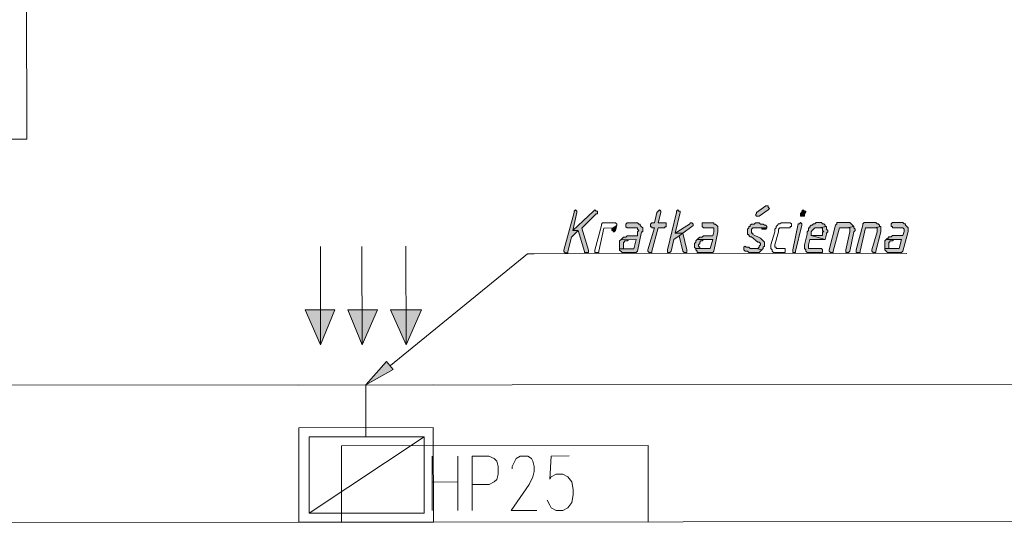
# Model space of a CAD drawing. Header units: inches. Extents: x -5850 to 5646, y 8947 to 13007.
# Tile 46 of 256: x -3304 to -2983, y 10155 to 10320. Entities that reach past the tile are written whole.
import ezdxf

# ---------------------------------------------------------------- set-up
doc = ezdxf.new("R2010")
doc.units = ezdxf.units.IN
doc.header["$MEASUREMENT"] = 0
for name, color, linetype in [('at_Entity', 7, 'Continuous'), ('at_Rect', 7, 'Continuous'), ('at_Solid', 7, 'Continuous')]:
    doc.layers.add(name, color=color, linetype=linetype)

msp = doc.modelspace()

# ---------------------------------------------------------------- hatches: boundary and pattern name
at = {"layer": 'at_Solid', "lineweight": 20}
for color, points in [(7, [(-3060, 10259.15), (-3060.42, 10259.15), (-3063.38, 10257.03), (-3063.38, 10256.61), (-3063.8, 10256.19), (-3063.37, 10255.77), (-3062.53, 10255.77), (-3059.58, 10257.88), (-3059.16, 10258.3), (-3059.58, 10258.73), (-3059.58, 10259.15)]), (7, [(-3122.51, 10257.83), (-3122.94, 10257.4), (-3122.94, 10256.98), (-3126.31, 10244.73), (-3126.31, 10244.31), (-3125.88, 10243.88), (-3125.04, 10243.88), (-3125.04, 10244.31), (-3123.78, 10248.95), (-3121.67, 10251.07), (-3123.36, 10251.07), (-3122.09, 10256.98), (-3122.09, 10257.4)]), (7, [(-3116.18, 10257.83), (-3116.6, 10257.41), (-3123.36, 10251.07), (-3121.67, 10251.07), (-3119.55, 10244.31), (-3119.55, 10243.89), (-3118.28, 10243.89), (-3118.28, 10244.74), (-3120.4, 10251.92), (-3115.75, 10256.57), (-3115.34, 10256.57), (-3115.34, 10257.41), (-3115.76, 10257.41)]), (7, [(-3095.06, 10257.85), (-3095.49, 10257.43), (-3095.9, 10257), (-3096.75, 10253.62), (-3097.59, 10253.62), (-3098.01, 10253.2), (-3098.01, 10252.36), (-3097.59, 10252.36), (-3097.59, 10251.94), (-3096.75, 10251.94), (-3098.85, 10244.76), (-3098.85, 10244.33), (-3098.43, 10243.91), (-3097.58, 10243.91), (-3097.58, 10244.33), (-3095.48, 10251.94), (-3093.37, 10251.94), (-3093.37, 10252.36), (-3092.94, 10252.36), (-3092.94, 10253.63), (-3095.48, 10253.62), (-3094.64, 10257), (-3094.64, 10257.43)]), (7, [(-3089.15, 10257.86), (-3089.57, 10257.43), (-3089.57, 10257.01), (-3092.51, 10244.76), (-3092.51, 10243.91), (-3091.67, 10243.91), (-3091.25, 10244.34), (-3090.41, 10248.14), (-3088.71, 10249.41), (-3087.45, 10250.25), (-3089.99, 10250.25), (-3088.3, 10257.01), (-3088.3, 10257.43), (-3088.72, 10257.43)]), (7, [(-3048.18, 10257.89), (-3048.59, 10257.47), (-3048.59, 10257.05), (-3049.02, 10256.63), (-3049.02, 10255.78), (-3047.75, 10255.78), (-3047.75, 10256.2), (-3047.33, 10257.05), (-3047.33, 10257.47), (-3047.75, 10257.47)]), (7, [(-3108.99, 10252.77), (-3110.26, 10251.93), (-3110.68, 10251.5), (-3110.68, 10251.08), (-3110.26, 10251.08), (-3110.26, 10250.66), (-3109.84, 10250.66), (-3109.41, 10251.08)]), (7, [(-3102.66, 10253.62), (-3105.61, 10253.62), (-3106.04, 10253.19), (-3106.04, 10252.35), (-3105.61, 10251.93), (-3102.23, 10251.93), (-3102.23, 10251.51), (-3101.81, 10251.09), (-3102.23, 10250.66), (-3102.23, 10249.4), (-3105.61, 10249.39), (-3106.03, 10248.97), (-3106.88, 10248.97), (-3107.3, 10248.55), (-3107.72, 10248.12), (-3102.65, 10248.13), (-3103.5, 10245.17), (-3108.14, 10245.17), (-3108.14, 10244.75), (-3107.72, 10244.32), (-3107.3, 10243.9), (-3102.65, 10243.9), (-3102.23, 10244.33), (-3100.97, 10250.66), (-3100.54, 10250.66), (-3100.54, 10251.94), (-3100.97, 10252.35), (-3101.39, 10252.78), (-3101.39, 10253.2), (-3101.82, 10253.2), (-3102.23, 10253.62)]), (7, [(-3084.92, 10253.63), (-3085.34, 10253.21), (-3089.99, 10250.25), (-3087.45, 10250.25), (-3084.5, 10252.37), (-3084.07, 10252.79), (-3084.07, 10253.21), (-3084.5, 10253.63)]), (7, [(-3077.74, 10253.64), (-3081.12, 10253.64), (-3081.12, 10252.37), (-3080.69, 10251.95), (-3077.31, 10251.96), (-3077.31, 10251.11), (-3077.31, 10250.69), (-3077.73, 10249.42), (-3080.69, 10249.42), (-3081.11, 10248.99), (-3081.96, 10248.99), (-3082.38, 10248.57), (-3082.8, 10248.14), (-3077.73, 10248.15), (-3078.57, 10245.19), (-3083.22, 10245.19), (-3083.22, 10244.77), (-3082.8, 10244.35), (-3082.8, 10243.92), (-3077.73, 10243.93), (-3077.31, 10244.35), (-3076.05, 10250.69), (-3076.05, 10252.38), (-3076.47, 10252.8), (-3076.9, 10253.22), (-3077.31, 10253.22), (-3077.31, 10253.64)]), (7, [(-3063.37, 10253.65), (-3063.8, 10253.65), (-3064.22, 10253.23), (-3065.07, 10253.23), (-3065.49, 10252.81), (-3065.49, 10252.39), (-3065.91, 10252.39), (-3065.91, 10251.97), (-3066.33, 10251.54), (-3066.33, 10249.85), (-3065.91, 10249.85), (-3065.91, 10249.43), (-3065.48, 10249.01), (-3065.06, 10249.01), (-3062.95, 10247.32), (-3062.53, 10247.32), (-3062.11, 10246.9), (-3062.11, 10246.48), (-3062.52, 10246.05), (-3062.52, 10245.63), (-3062.95, 10245.21), (-3063.37, 10245.21), (-3061.68, 10244.79), (-3061.26, 10245.21), (-3061.26, 10245.63), (-3060.83, 10246.05), (-3060.84, 10246.9), (-3060.84, 10247.32), (-3061.26, 10247.74), (-3061.68, 10248.16), (-3062.11, 10248.59), (-3064.64, 10249.85), (-3064.64, 10250.27), (-3065.06, 10250.27), (-3065.07, 10251.54), (-3064.64, 10251.97), (-3060, 10251.97), (-3060, 10252.39), (-3060.42, 10252.81), (-3060.84, 10252.81), (-3061.26, 10253.23), (-3062.11, 10253.23), (-3062.53, 10253.65), (-3062.95, 10253.65)]), (7, [(-3060, 10251.97), (-3063.8, 10251.97), (-3061.69, 10251.97), (-3061.69, 10251.55), (-3060.42, 10251.55)]), (7, [(-3049.01, 10253.67), (-3049.44, 10253.24), (-3049.86, 10253.24), (-3051.54, 10244.8), (-3051.54, 10244.37), (-3051.54, 10243.95), (-3050.69, 10243.95), (-3050.69, 10244.37), (-3048.59, 10252.82), (-3048.59, 10253.24)]), (7, [(-3042.68, 10253.67), (-3043.94, 10253.67), (-3044.37, 10253.25), (-3044.79, 10253.25), (-3045.21, 10252.83), (-3045.63, 10252.83), (-3046.06, 10252.4), (-3046.06, 10251.98), (-3046.48, 10251.98), (-3046.48, 10251.14), (-3046.9, 10250.71), (-3046.9, 10249.87), (-3047.74, 10246.49), (-3047.74, 10246.07), (-3047.74, 10245.22), (-3047.32, 10244.8), (-3047.32, 10244.38), (-3046.9, 10243.95), (-3041.83, 10243.96), (-3041.83, 10244.81), (-3042.25, 10245.22), (-3046.47, 10245.22), (-3046.47, 10246.07), (-3046.48, 10246.49), (-3046.05, 10248.18), (-3040.98, 10248.18), (-3045.63, 10249.45), (-3045.63, 10250.71), (-3045.21, 10251.14), (-3044.79, 10251.56), (-3044.37, 10251.99), (-3043.1, 10251.99), (-3040.56, 10252.41), (-3040.99, 10252.41), (-3040.99, 10252.83), (-3041.41, 10253.25), (-3041.84, 10253.25), (-3042.25, 10253.67)]), (7, [(-3040.56, 10252.41), (-3043.1, 10251.99), (-3041.84, 10251.99), (-3041.83, 10251.14), (-3041.41, 10250.72), (-3041.83, 10250.72), (-3041.83, 10249.45), (-3045.63, 10249.45), (-3040.98, 10248.18), (-3040.56, 10249.88), (-3040.56, 10250.29), (-3040.14, 10250.72), (-3040.14, 10251.14), (-3040.56, 10251.57), (-3040.56, 10251.99)]), (7, [(-3033.39, 10253.68), (-3037.19, 10253.68), (-3037.19, 10253.25), (-3037.61, 10252.83), (-3039.72, 10244.81), (-3039.71, 10244.38), (-3039.29, 10243.96), (-3038.45, 10243.96), (-3038.45, 10244.39), (-3036.34, 10251.99), (-3033.81, 10252), (-3031.7, 10252.42), (-3032.12, 10252.84), (-3032.54, 10253.26), (-3032.96, 10253.68)]), (7, [(-3031.7, 10252.42), (-3033.81, 10252), (-3032.96, 10252), (-3032.96, 10251.15), (-3032.96, 10250.73), (-3034.22, 10244.81), (-3034.22, 10244.39), (-3034.22, 10243.97), (-3033.38, 10243.97), (-3032.96, 10244.39), (-3031.7, 10250.73), (-3031.27, 10251.15), (-3031.27, 10251.57), (-3031.7, 10252)]), (7, [(-3024.94, 10253.69), (-3028.32, 10253.68), (-3028.74, 10253.26), (-3028.74, 10252.84), (-3030.84, 10244.82), (-3030.84, 10244.39), (-3030.84, 10243.97), (-3029.58, 10243.97), (-3029.58, 10244.39), (-3027.89, 10252), (-3024.94, 10252), (-3022.83, 10252.42), (-3023.25, 10252.42), (-3023.25, 10252.85), (-3023.67, 10253.27), (-3024.09, 10253.26), (-3024.52, 10253.69)]), (7, [(-3022.83, 10252.42), (-3024.94, 10252), (-3024.09, 10252), (-3024.09, 10251.16), (-3024.09, 10250.73), (-3025.77, 10244.82), (-3025.77, 10244.4), (-3025.35, 10243.97), (-3024.51, 10243.97), (-3024.51, 10244.4), (-3022.82, 10250.73), (-3022.83, 10252.01)]), (7, [(-3016.07, 10253.7), (-3019.02, 10253.69), (-3019.45, 10253.27), (-3019.45, 10252.43), (-3019.02, 10252.43), (-3019.02, 10252.01), (-3015.64, 10252.01), (-3015.22, 10251.59), (-3015.22, 10251.16), (-3015.22, 10250.74), (-3015.64, 10249.47), (-3019.02, 10249.47), (-3019.44, 10249.05), (-3020.29, 10249.05), (-3020.28, 10248.62), (-3020.71, 10248.62), (-3021.13, 10248.2), (-3016.06, 10248.2), (-3016.9, 10245.25), (-3021.55, 10245.24), (-3021.55, 10244.82), (-3021.13, 10244.4), (-3020.7, 10243.98), (-3016.06, 10243.98), (-3015.64, 10244.41), (-3013.95, 10250.74), (-3013.95, 10252.01), (-3014.38, 10252.43), (-3014.8, 10252.85), (-3014.8, 10253.27), (-3015.22, 10253.27), (-3015.64, 10253.7)]), (7, [(-3087.45, 10250.25), (-3088.71, 10249.41), (-3087.44, 10244.34), (-3087.02, 10243.92), (-3086.18, 10243.92), (-3086.18, 10244.77)]), (7, [(-3107.72, 10248.12), (-3108.15, 10247.7), (-3108.14, 10246.01), (-3108.14, 10245.17), (-3106.03, 10245.17), (-3106.88, 10245.17), (-3106.88, 10247.28), (-3106.46, 10247.28), (-3106.46, 10247.7), (-3105.61, 10247.7), (-3105.19, 10248.12), (-3102.65, 10248.13)]), (7, [(-3082.8, 10248.14), (-3083.23, 10247.72), (-3083.22, 10247.3), (-3083.64, 10246.88), (-3083.64, 10246.03), (-3083.64, 10245.61), (-3083.22, 10245.19), (-3081.11, 10245.19), (-3081.96, 10245.19), (-3081.96, 10245.61), (-3082.38, 10246.04), (-3082.38, 10246.46), (-3081.96, 10246.88), (-3081.96, 10247.3), (-3081.54, 10247.73), (-3081.11, 10247.73), (-3080.69, 10248.15), (-3077.73, 10248.15)]), (7, [(-3067.17, 10246.05), (-3067.59, 10245.63), (-3067.59, 10244.78), (-3067.17, 10244.36), (-3066.33, 10244.36), (-3065.9, 10243.94), (-3062.52, 10243.94), (-3062.1, 10244.36), (-3061.68, 10244.79), (-3063.37, 10245.21), (-3065.48, 10245.2), (-3065.9, 10245.63), (-3066.75, 10245.63)]), (7, [(-3021.13, 10248.2), (-3021.56, 10247.78), (-3021.55, 10246.09), (-3021.55, 10245.24), (-3019.44, 10245.24), (-3020.28, 10245.24), (-3020.28, 10247.36), (-3019.87, 10247.36), (-3019.87, 10247.78), (-3019.02, 10247.78), (-3018.6, 10248.2), (-3016.06, 10248.2)]), (150, [(-3205.69, 10213.82), (-3210.77, 10225.22), (-3201.05, 10225.23)]), (150, [(-3192.17, 10213.83), (-3196.83, 10225.23), (-3187.12, 10225.24)]), (150, [(-3177.81, 10213.85), (-3182.89, 10225.25), (-3172.75, 10225.26)]), (7, [(-3182.03, 10205.82), (-3190.89, 10200.74), (-3184.15, 10208.35)])]:
    msp.add_hatch(color=color, dxfattribs=at).paths.add_polyline_path(points)

# ---------------------------------------------------------------- linework, layer by layer
at = {"layer": 'at_Entity', "color": 1, "lineweight": 20}
for p, q in [((-3301.83, 10503.93), (-3301.63, 10280.9)), ((-3301.63, 10280.9), (-3450.32, 10280.77))]:
    msp.add_line(p, q, dxfattribs=at)
at = {"layer": 'at_Entity', "color": 7, "lineweight": 20}
for p, q in [((-3060.42, 10259.15), (-3063.38, 10257.03)), ((-3060, 10259.15), (-3060.42, 10259.15)), ((-3059.58, 10259.15), (-3060, 10259.15)), ((-3059.58, 10258.73), (-3059.58, 10259.15)), ((-3059.16, 10258.3), (-3059.58, 10258.73)), ((-3059.58, 10257.88), (-3059.16, 10258.3)), ((-3122.94, 10256.98), (-3126.31, 10244.73)), ((-3116.6, 10257.41), (-3123.36, 10251.07)), ((-3123.36, 10251.07), (-3122.09, 10256.98)), ((-3122.51, 10257.83), (-3122.94, 10257.4)), ((-3122.94, 10257.4), (-3122.94, 10256.98)), ((-3122.51, 10257.83), (-3122.51, 10257.83)), ((-3122.09, 10257.4), (-3122.51, 10257.83)), ((-3122.09, 10256.98), (-3122.09, 10257.4)), ((-3122.09, 10257.4), (-3122.09, 10257.4)), ((-3120.4, 10251.92), (-3115.75, 10256.57)), ((-3116.18, 10257.83), (-3116.6, 10257.41)), ((-3116.18, 10257.83), (-3116.18, 10257.83)), ((-3115.76, 10257.41), (-3116.18, 10257.83)), ((-3115.34, 10257.41), (-3115.76, 10257.41)), ((-3115.75, 10256.57), (-3115.34, 10256.57)), ((-3115.34, 10256.57), (-3115.34, 10257.41)), ((-3095.9, 10257), (-3096.75, 10253.62)), ((-3095.49, 10257.43), (-3095.9, 10257)), ((-3095.06, 10257.85), (-3095.49, 10257.43)), ((-3095.48, 10253.62), (-3094.64, 10257)), ((-3095.06, 10257.85), (-3095.06, 10257.85)), ((-3094.64, 10257.43), (-3095.06, 10257.85)), ((-3094.64, 10257), (-3094.64, 10257.43)), ((-3094.64, 10257.43), (-3094.64, 10257.43)), ((-3089.57, 10257.01), (-3092.51, 10244.76)), ((-3089.99, 10250.25), (-3088.3, 10257.01)), ((-3089.15, 10257.86), (-3089.57, 10257.43)), ((-3089.57, 10257.43), (-3089.57, 10257.01)), ((-3089.15, 10257.86), (-3089.15, 10257.86)), ((-3088.72, 10257.43), (-3089.15, 10257.86)), ((-3088.3, 10257.43), (-3088.72, 10257.43)), ((-3088.3, 10257.01), (-3088.3, 10257.43)), ((-3063.38, 10256.61), (-3063.8, 10256.19)), ((-3063.8, 10256.19), (-3063.8, 10256.19)), ((-3063.8, 10256.19), (-3063.37, 10255.77)), ((-3063.38, 10257.03), (-3063.38, 10256.61)), ((-3063.37, 10255.77), (-3062.53, 10255.77)), ((-3062.53, 10255.77), (-3059.58, 10257.88)), ((-3059.58, 10257.88), (-3059.58, 10257.88)), ((-3048.59, 10257.05), (-3049.02, 10256.63)), ((-3049.02, 10256.63), (-3049.02, 10255.78)), ((-3049.02, 10255.78), (-3047.75, 10255.78)), ((-3048.18, 10257.89), (-3048.59, 10257.47)), ((-3048.59, 10257.47), (-3048.59, 10257.05)), ((-3048.18, 10257.89), (-3048.18, 10257.89)), ((-3047.75, 10257.47), (-3048.18, 10257.89)), ((-3047.33, 10257.47), (-3047.75, 10257.47)), ((-3047.75, 10256.2), (-3047.33, 10257.05)), ((-3047.75, 10255.78), (-3047.75, 10256.2)), ((-3047.33, 10257.05), (-3047.33, 10257.47)), ((-3118.28, 10244.74), (-3120.4, 10251.92)), ((-3114.06, 10252.77), (-3116.17, 10244.74)), ((-3114.9, 10244.32), (-3113.22, 10251.92)), ((-3113.64, 10253.61), (-3114.06, 10253.18)), ((-3114.06, 10253.18), (-3114.06, 10252.77)), ((-3109.42, 10253.61), (-3113.64, 10253.61)), ((-3113.22, 10251.92), (-3110.26, 10251.93)), ((-3110.26, 10251.93), (-3110.68, 10251.5)), ((-3108.99, 10252.77), (-3110.26, 10251.93)), ((-3110.26, 10251.93), (-3108.99, 10252.77)), ((-3108.99, 10253.19), (-3109.42, 10253.61)), ((-3109.42, 10253.61), (-3109.42, 10253.61)), ((-3109.41, 10251.08), (-3108.99, 10252.77)), ((-3108.99, 10252.77), (-3108.99, 10253.19)), ((-3105.61, 10253.62), (-3106.04, 10253.19)), ((-3106.04, 10253.19), (-3106.04, 10252.35)), ((-3106.04, 10252.35), (-3106.04, 10252.35)), ((-3106.04, 10252.35), (-3105.61, 10251.93)), ((-3102.66, 10253.62), (-3105.61, 10253.62)), ((-3105.61, 10251.93), (-3102.23, 10251.93)), ((-3102.23, 10253.62), (-3102.66, 10253.62)), ((-3101.82, 10253.2), (-3102.23, 10253.62)), ((-3102.23, 10251.93), (-3102.23, 10251.51)), ((-3101.39, 10253.2), (-3101.82, 10253.2)), ((-3101.39, 10252.78), (-3101.39, 10253.2)), ((-3100.97, 10252.35), (-3101.39, 10252.78)), ((-3100.54, 10251.94), (-3100.97, 10252.35)), ((-3100.97, 10252.35), (-3100.97, 10252.35)), ((-3100.54, 10250.66), (-3100.54, 10251.94)), ((-3096.75, 10251.94), (-3098.85, 10244.76)), ((-3097.59, 10253.62), (-3098.01, 10253.2)), ((-3098.01, 10253.2), (-3098.01, 10252.36)), ((-3098.01, 10252.36), (-3097.59, 10252.36)), ((-3096.75, 10253.62), (-3097.59, 10253.62)), ((-3097.59, 10252.36), (-3097.59, 10251.94)), ((-3097.59, 10251.94), (-3096.75, 10251.94)), ((-3097.58, 10244.33), (-3095.48, 10251.94)), ((-3092.94, 10253.63), (-3095.48, 10253.62)), ((-3095.48, 10251.94), (-3093.37, 10251.94)), ((-3093.37, 10251.94), (-3093.37, 10252.36)), ((-3093.37, 10252.36), (-3092.94, 10252.36)), ((-3092.94, 10252.36), (-3092.94, 10253.63)), ((-3085.34, 10253.21), (-3089.99, 10250.25)), ((-3087.45, 10250.25), (-3084.5, 10252.37)), ((-3084.92, 10253.63), (-3085.34, 10253.21)), ((-3084.5, 10253.63), (-3084.92, 10253.63)), ((-3084.07, 10253.21), (-3084.5, 10253.63)), ((-3084.5, 10252.37), (-3084.07, 10252.79)), ((-3084.5, 10252.37), (-3084.5, 10252.37)), ((-3084.07, 10252.79), (-3084.07, 10253.21)), ((-3077.74, 10253.64), (-3081.12, 10253.64)), ((-3081.12, 10253.64), (-3081.12, 10252.37)), ((-3081.12, 10252.37), (-3081.12, 10252.37)), ((-3081.12, 10252.37), (-3080.69, 10251.95)), ((-3080.69, 10251.95), (-3077.31, 10251.96)), ((-3077.31, 10253.64), (-3077.74, 10253.64)), ((-3077.31, 10253.22), (-3077.31, 10253.64)), ((-3076.9, 10253.22), (-3077.31, 10253.22)), ((-3077.31, 10251.96), (-3077.31, 10251.11)), ((-3076.47, 10252.8), (-3076.9, 10253.22)), ((-3076.05, 10252.38), (-3076.47, 10252.8)), ((-3076.47, 10252.8), (-3076.47, 10252.8)), ((-3076.05, 10250.69), (-3076.05, 10252.38)), ((-3076.05, 10252.38), (-3076.05, 10252.38)), ((-3065.91, 10251.97), (-3066.33, 10251.54)), ((-3065.49, 10252.39), (-3065.91, 10252.39)), ((-3065.91, 10252.39), (-3065.91, 10251.97)), ((-3065.07, 10253.23), (-3065.49, 10252.81)), ((-3065.49, 10252.81), (-3065.49, 10252.39)), ((-3064.22, 10253.23), (-3065.07, 10253.23)), ((-3065.07, 10251.54), (-3064.64, 10251.97)), ((-3064.64, 10251.97), (-3060, 10251.97)), ((-3063.8, 10253.65), (-3064.22, 10253.23)), ((-3063.37, 10253.65), (-3063.8, 10253.65)), ((-3060, 10251.97), (-3063.8, 10251.97)), ((-3063.8, 10251.97), (-3061.69, 10251.97)), ((-3062.95, 10253.65), (-3063.37, 10253.65)), ((-3062.53, 10253.65), (-3062.95, 10253.65)), ((-3062.11, 10253.23), (-3062.53, 10253.65)), ((-3061.26, 10253.23), (-3062.11, 10253.23)), ((-3061.69, 10251.97), (-3061.69, 10251.55)), ((-3060.84, 10252.81), (-3061.26, 10253.23)), ((-3060.42, 10252.81), (-3060.84, 10252.81)), ((-3060, 10252.39), (-3060.42, 10252.81)), ((-3060.42, 10251.55), (-3060, 10251.97)), ((-3060, 10251.97), (-3060, 10252.39)), ((-3057.04, 10251.97), (-3057.46, 10251.55)), ((-3056.62, 10252.82), (-3057.04, 10252.39)), ((-3057.04, 10252.39), (-3057.04, 10251.97)), ((-3056.2, 10253.24), (-3056.62, 10252.82)), ((-3056.62, 10252.82), (-3056.62, 10252.82)), ((-3055.77, 10253.24), (-3056.2, 10253.24)), ((-3056.19, 10251.55), (-3055.77, 10251.98)), ((-3055.35, 10253.66), (-3055.77, 10253.24)), ((-3055.77, 10251.98), (-3052.39, 10251.98)), ((-3052.39, 10253.66), (-3055.35, 10253.66)), ((-3051.97, 10253.24), (-3052.39, 10253.66)), ((-3052.39, 10253.66), (-3052.39, 10253.66)), ((-3052.39, 10251.98), (-3052.39, 10252.4)), ((-3052.39, 10252.4), (-3051.97, 10252.4)), ((-3051.97, 10252.4), (-3051.97, 10253.24)), ((-3049.86, 10253.24), (-3051.54, 10244.8)), ((-3050.69, 10244.37), (-3048.59, 10252.82)), ((-3049.44, 10253.24), (-3049.86, 10253.24)), ((-3049.01, 10253.67), (-3049.44, 10253.24)), ((-3049.01, 10253.67), (-3049.01, 10253.67)), ((-3048.59, 10253.24), (-3049.01, 10253.67)), ((-3048.59, 10252.82), (-3048.59, 10253.24)), ((-3048.59, 10253.24), (-3048.59, 10253.24)), ((-3046.06, 10251.98), (-3046.48, 10251.98)), ((-3046.48, 10251.98), (-3046.48, 10251.14)), ((-3045.63, 10252.83), (-3046.06, 10252.4)), ((-3046.06, 10252.4), (-3046.06, 10251.98)), ((-3045.21, 10252.83), (-3045.63, 10252.83)), ((-3044.79, 10253.25), (-3045.21, 10252.83)), ((-3044.37, 10253.25), (-3044.79, 10253.25)), ((-3044.79, 10251.56), (-3044.37, 10251.99)), ((-3043.94, 10253.67), (-3044.37, 10253.25)), ((-3044.37, 10251.99), (-3043.1, 10251.99)), ((-3042.68, 10253.67), (-3043.94, 10253.67)), ((-3040.56, 10252.41), (-3043.1, 10251.99)), ((-3043.1, 10251.99), (-3040.56, 10252.41)), ((-3043.1, 10251.99), (-3041.84, 10251.99)), ((-3042.25, 10253.67), (-3042.68, 10253.67)), ((-3041.84, 10253.25), (-3042.25, 10253.67)), ((-3041.41, 10253.25), (-3041.84, 10253.25)), ((-3041.84, 10251.99), (-3041.83, 10251.14)), ((-3040.99, 10252.83), (-3041.41, 10253.25)), ((-3040.99, 10252.41), (-3040.99, 10252.83)), ((-3040.56, 10252.41), (-3040.99, 10252.41)), ((-3040.56, 10251.99), (-3040.56, 10252.41)), ((-3040.56, 10251.57), (-3040.56, 10251.99)), ((-3037.61, 10252.83), (-3039.72, 10244.81)), ((-3038.45, 10244.39), (-3036.34, 10251.99)), ((-3037.19, 10253.25), (-3037.61, 10252.83)), ((-3033.39, 10253.68), (-3037.19, 10253.68)), ((-3037.19, 10253.68), (-3037.19, 10253.25)), ((-3036.34, 10251.99), (-3033.81, 10252)), ((-3031.7, 10252.42), (-3033.81, 10252)), ((-3033.81, 10252), (-3031.7, 10252.42)), ((-3033.81, 10252), (-3032.96, 10252)), ((-3032.96, 10253.68), (-3033.39, 10253.68)), ((-3032.54, 10253.26), (-3032.96, 10253.68)), ((-3032.96, 10252), (-3032.96, 10251.15)), ((-3032.12, 10252.84), (-3032.54, 10253.26)), ((-3032.54, 10253.26), (-3032.54, 10253.26)), ((-3031.7, 10252.42), (-3032.12, 10252.84)), ((-3032.12, 10252.84), (-3032.12, 10252.84)), ((-3031.7, 10252), (-3031.7, 10252.42)), ((-3031.7, 10252.42), (-3031.7, 10252.42)), ((-3031.27, 10251.57), (-3031.7, 10252)), ((-3028.74, 10252.84), (-3030.84, 10244.82)), ((-3029.58, 10244.39), (-3027.89, 10252)), ((-3028.32, 10253.68), (-3028.74, 10253.26)), ((-3028.74, 10253.26), (-3028.74, 10252.84)), ((-3024.94, 10253.69), (-3028.32, 10253.68)), ((-3027.89, 10252), (-3024.94, 10252)), ((-3024.52, 10253.69), (-3024.94, 10253.69)), ((-3022.83, 10252.42), (-3024.94, 10252)), ((-3024.94, 10252), (-3022.83, 10252.42)), ((-3024.94, 10252), (-3024.09, 10252)), ((-3024.09, 10253.26), (-3024.52, 10253.69)), ((-3023.67, 10253.27), (-3024.09, 10253.26)), ((-3024.09, 10252), (-3024.09, 10251.16)), ((-3023.25, 10252.85), (-3023.67, 10253.27)), ((-3023.25, 10252.42), (-3023.25, 10252.85)), ((-3023.25, 10252.85), (-3023.25, 10252.85)), ((-3022.83, 10252.42), (-3023.25, 10252.42)), ((-3022.83, 10252.01), (-3022.83, 10252.42)), ((-3022.82, 10250.73), (-3022.83, 10252.01)), ((-3019.02, 10253.69), (-3019.45, 10253.27)), ((-3019.45, 10253.27), (-3019.45, 10252.43)), ((-3019.45, 10252.43), (-3019.02, 10252.43)), ((-3016.07, 10253.7), (-3019.02, 10253.69)), ((-3019.02, 10252.43), (-3019.02, 10252.01)), ((-3019.02, 10252.01), (-3015.64, 10252.01)), ((-3015.64, 10253.7), (-3016.07, 10253.7)), ((-3015.22, 10253.27), (-3015.64, 10253.7)), ((-3015.64, 10252.01), (-3015.22, 10251.59)), ((-3014.8, 10253.27), (-3015.22, 10253.27)), ((-3014.8, 10252.85), (-3014.8, 10253.27)), ((-3014.38, 10252.43), (-3014.8, 10252.85)), ((-3013.95, 10252.01), (-3014.38, 10252.43)), ((-3014.38, 10252.43), (-3014.38, 10252.43)), ((-3013.95, 10250.74), (-3013.95, 10252.01)), ((-3125.04, 10244.31), (-3123.78, 10248.95)), ((-3123.78, 10248.95), (-3121.67, 10251.07)), ((-3123.36, 10251.07), (-3121.67, 10251.07)), ((-3121.67, 10251.07), (-3123.36, 10251.07)), ((-3121.67, 10251.07), (-3119.55, 10244.31)), ((-3110.68, 10251.5), (-3110.68, 10251.08)), ((-3110.68, 10251.08), (-3110.26, 10251.08)), ((-3110.26, 10251.08), (-3110.26, 10250.66)), ((-3110.26, 10250.66), (-3109.84, 10250.66)), ((-3109.84, 10250.66), (-3109.41, 10251.08)), ((-3109.41, 10251.08), (-3109.41, 10251.08)), ((-3107.3, 10248.55), (-3107.72, 10248.12)), ((-3106.88, 10248.97), (-3107.3, 10248.55)), ((-3107.3, 10248.55), (-3107.3, 10248.55)), ((-3106.03, 10248.97), (-3106.88, 10248.97)), ((-3105.61, 10249.39), (-3106.03, 10248.97)), ((-3102.23, 10249.4), (-3105.61, 10249.39)), ((-3102.23, 10251.51), (-3101.81, 10251.09)), ((-3101.81, 10251.09), (-3102.23, 10250.66)), ((-3102.23, 10250.66), (-3102.23, 10249.4)), ((-3102.23, 10244.33), (-3100.97, 10250.66)), ((-3101.81, 10251.09), (-3101.81, 10251.09)), ((-3100.97, 10250.66), (-3100.54, 10250.66)), ((-3090.41, 10248.14), (-3088.71, 10249.41)), ((-3089.99, 10250.25), (-3087.45, 10250.25)), ((-3087.45, 10250.25), (-3089.99, 10250.25)), ((-3087.45, 10250.25), (-3088.71, 10249.41)), ((-3088.71, 10249.41), (-3087.45, 10250.25)), ((-3088.71, 10249.41), (-3087.44, 10244.34)), ((-3086.18, 10244.77), (-3087.45, 10250.25)), ((-3082.38, 10248.57), (-3082.8, 10248.14)), ((-3081.96, 10248.99), (-3082.38, 10248.57)), ((-3082.38, 10248.57), (-3082.38, 10248.57)), ((-3081.11, 10248.99), (-3081.96, 10248.99)), ((-3080.69, 10249.42), (-3081.11, 10248.99)), ((-3077.73, 10249.42), (-3080.69, 10249.42)), ((-3077.31, 10250.69), (-3077.73, 10249.42)), ((-3077.31, 10251.11), (-3077.31, 10250.69)), ((-3077.31, 10244.35), (-3076.05, 10250.69)), ((-3066.33, 10251.54), (-3066.33, 10249.85)), ((-3066.33, 10249.85), (-3065.91, 10249.85)), ((-3065.91, 10249.85), (-3065.91, 10249.43)), ((-3065.91, 10249.43), (-3065.48, 10249.01)), ((-3065.48, 10249.01), (-3065.06, 10249.01)), ((-3065.06, 10250.27), (-3065.07, 10251.54)), ((-3064.64, 10250.27), (-3065.06, 10250.27)), ((-3065.06, 10249.01), (-3062.95, 10247.32)), ((-3064.64, 10249.85), (-3064.64, 10250.27)), ((-3062.11, 10248.59), (-3064.64, 10249.85)), ((-3061.68, 10248.16), (-3062.11, 10248.59)), ((-3061.69, 10251.55), (-3060.42, 10251.55)), ((-3057.46, 10250.7), (-3058.72, 10246.48)), ((-3057.46, 10251.55), (-3057.46, 10250.7)), ((-3057.46, 10246.48), (-3056.19, 10250.7)), ((-3056.19, 10250.7), (-3056.19, 10251.55)), ((-3046.9, 10249.87), (-3047.74, 10246.49)), ((-3046.48, 10251.14), (-3046.9, 10250.71)), ((-3046.9, 10250.71), (-3046.9, 10249.87)), ((-3045.63, 10250.71), (-3045.21, 10251.14)), ((-3045.63, 10249.45), (-3045.63, 10250.71)), ((-3041.83, 10249.45), (-3045.63, 10249.45)), ((-3045.63, 10249.45), (-3040.98, 10248.18)), ((-3040.98, 10248.18), (-3045.63, 10249.45)), ((-3045.21, 10251.14), (-3044.79, 10251.56)), ((-3045.21, 10251.14), (-3045.21, 10251.14)), ((-3041.83, 10251.14), (-3041.41, 10250.72)), ((-3041.41, 10250.72), (-3041.83, 10250.72)), ((-3041.83, 10250.72), (-3041.83, 10249.45)), ((-3040.98, 10248.18), (-3040.56, 10249.88)), ((-3040.14, 10251.14), (-3040.56, 10251.57)), ((-3040.56, 10250.29), (-3040.14, 10250.72)), ((-3040.56, 10249.88), (-3040.56, 10250.29)), ((-3040.14, 10250.72), (-3040.14, 10251.14)), ((-3032.96, 10250.73), (-3034.22, 10244.81)), ((-3032.96, 10251.15), (-3032.96, 10250.73)), ((-3032.96, 10244.39), (-3031.7, 10250.73)), ((-3031.7, 10250.73), (-3031.27, 10251.15)), ((-3031.7, 10250.73), (-3031.7, 10250.73)), ((-3031.27, 10251.15), (-3031.27, 10251.57)), ((-3024.09, 10250.73), (-3025.77, 10244.82)), ((-3024.51, 10244.4), (-3022.82, 10250.73)), ((-3024.09, 10251.16), (-3024.09, 10250.73)), ((-3020.71, 10248.62), (-3021.13, 10248.2)), ((-3020.28, 10248.62), (-3020.71, 10248.62)), ((-3019.44, 10249.05), (-3020.29, 10249.05)), ((-3020.29, 10249.05), (-3020.28, 10248.62)), ((-3019.02, 10249.47), (-3019.44, 10249.05)), ((-3015.64, 10249.47), (-3019.02, 10249.47)), ((-3015.22, 10250.74), (-3015.64, 10249.47)), ((-3015.64, 10244.41), (-3013.95, 10250.74)), ((-3015.22, 10251.59), (-3015.22, 10251.16)), ((-3015.22, 10251.16), (-3015.22, 10250.74)), ((-3107.72, 10248.12), (-3108.15, 10247.7)), ((-3108.15, 10247.7), (-3108.14, 10246.01)), ((-3108.14, 10246.01), (-3108.14, 10245.17)), ((-3102.65, 10248.13), (-3107.72, 10248.12)), ((-3107.72, 10248.12), (-3102.65, 10248.13)), ((-3106.88, 10245.17), (-3106.88, 10247.28)), ((-3106.88, 10247.28), (-3106.46, 10247.28)), ((-3106.46, 10247.28), (-3106.46, 10247.7)), ((-3106.46, 10247.7), (-3105.61, 10247.7)), ((-3105.61, 10247.7), (-3105.19, 10248.12)), ((-3105.19, 10248.12), (-3102.65, 10248.13)), ((-3102.65, 10248.13), (-3103.5, 10245.17)), ((-3091.25, 10244.34), (-3090.41, 10248.14)), ((-3083.22, 10247.3), (-3083.64, 10246.88)), ((-3083.64, 10246.88), (-3083.64, 10246.03)), ((-3083.64, 10246.03), (-3083.64, 10245.61)), ((-3083.64, 10245.61), (-3083.22, 10245.19)), ((-3082.8, 10248.14), (-3083.23, 10247.72)), ((-3083.23, 10247.72), (-3083.22, 10247.3)), ((-3077.73, 10248.15), (-3082.8, 10248.14)), ((-3082.8, 10248.14), (-3077.73, 10248.15)), ((-3082.38, 10246.46), (-3081.96, 10246.88)), ((-3082.38, 10246.04), (-3082.38, 10246.46)), ((-3081.96, 10245.61), (-3082.38, 10246.04)), ((-3081.96, 10247.3), (-3081.54, 10247.73)), ((-3081.96, 10246.88), (-3081.96, 10247.3)), ((-3081.96, 10247.3), (-3081.96, 10247.3)), ((-3081.96, 10245.19), (-3081.96, 10245.61)), ((-3081.54, 10247.73), (-3081.11, 10247.73)), ((-3081.11, 10247.73), (-3080.69, 10248.15)), ((-3080.69, 10248.15), (-3077.73, 10248.15)), ((-3077.73, 10248.15), (-3078.57, 10245.19)), ((-3067.17, 10246.05), (-3067.59, 10245.63)), ((-3067.59, 10245.63), (-3067.59, 10244.78)), ((-3067.17, 10246.05), (-3067.17, 10246.05)), ((-3066.75, 10245.63), (-3067.17, 10246.05)), ((-3065.9, 10245.63), (-3066.75, 10245.63)), ((-3065.48, 10245.2), (-3065.9, 10245.63)), ((-3062.95, 10247.32), (-3062.53, 10247.32)), ((-3062.52, 10245.63), (-3062.95, 10245.21)), ((-3062.53, 10247.32), (-3062.11, 10246.9)), ((-3062.11, 10246.48), (-3062.52, 10246.05)), ((-3062.52, 10246.05), (-3062.52, 10245.63)), ((-3062.11, 10246.9), (-3062.11, 10246.48)), ((-3062.11, 10246.48), (-3062.11, 10246.48)), ((-3061.26, 10247.74), (-3061.68, 10248.16)), ((-3060.84, 10247.32), (-3061.26, 10247.74)), ((-3061.26, 10247.74), (-3061.26, 10247.74)), ((-3061.26, 10245.63), (-3060.83, 10246.05)), ((-3061.26, 10245.21), (-3061.26, 10245.63)), ((-3060.84, 10246.9), (-3060.84, 10247.32)), ((-3060.83, 10246.05), (-3060.84, 10246.9)), ((-3058.72, 10246.48), (-3058.72, 10246.06)), ((-3058.72, 10246.06), (-3058.72, 10245.21)), ((-3057.45, 10246.06), (-3057.46, 10246.48)), ((-3057.45, 10245.63), (-3057.45, 10246.06)), ((-3057.04, 10245.63), (-3057.45, 10245.63)), ((-3057.04, 10245.21), (-3057.04, 10245.63)), ((-3047.74, 10246.49), (-3047.74, 10246.07)), ((-3047.74, 10246.07), (-3047.74, 10245.22)), ((-3046.48, 10246.49), (-3046.05, 10248.18)), ((-3046.47, 10246.07), (-3046.48, 10246.49)), ((-3046.47, 10245.22), (-3046.47, 10246.07)), ((-3046.05, 10248.18), (-3040.98, 10248.18)), ((-3021.13, 10248.2), (-3021.56, 10247.78)), ((-3021.56, 10247.78), (-3021.55, 10246.09)), ((-3021.55, 10246.09), (-3021.55, 10245.24)), ((-3016.06, 10248.2), (-3021.13, 10248.2)), ((-3021.13, 10248.2), (-3016.06, 10248.2)), ((-3020.28, 10245.24), (-3020.28, 10247.36)), ((-3020.28, 10247.36), (-3019.87, 10247.36)), ((-3019.87, 10247.36), (-3019.87, 10247.78)), ((-3019.87, 10247.78), (-3019.02, 10247.78)), ((-3019.02, 10247.78), (-3018.6, 10248.2)), ((-3018.6, 10248.2), (-3016.06, 10248.2)), ((-3016.06, 10248.2), (-3016.9, 10245.25)), ((-3182.87, 10207.08), (-3138.13, 10243.45)), ((-3138.13, 10243.45), (-3136.02, 10243.45)), ((-3136.02, 10243.45), (-3014.37, 10243.56)), ((-3126.31, 10244.73), (-3126.31, 10244.31)), ((-3126.31, 10244.31), (-3126.31, 10244.31)), ((-3126.31, 10244.31), (-3125.88, 10243.88)), ((-3125.88, 10243.88), (-3125.04, 10243.88)), ((-3125.04, 10243.88), (-3125.04, 10244.31)), ((-3119.55, 10244.31), (-3119.55, 10243.89)), ((-3119.55, 10243.89), (-3118.28, 10243.89)), ((-3118.28, 10243.89), (-3118.28, 10244.74)), ((-3116.17, 10244.74), (-3116.17, 10244.32)), ((-3116.17, 10244.32), (-3116.17, 10243.89)), ((-3116.17, 10243.89), (-3114.9, 10243.89)), ((-3114.9, 10243.89), (-3114.9, 10244.32)), ((-3108.14, 10245.17), (-3106.03, 10245.17)), ((-3103.5, 10245.17), (-3108.14, 10245.17)), ((-3108.14, 10245.17), (-3108.14, 10244.75)), ((-3108.14, 10244.75), (-3107.72, 10244.32)), ((-3107.72, 10244.32), (-3107.72, 10244.32)), ((-3107.72, 10244.32), (-3107.3, 10243.9)), ((-3107.3, 10243.9), (-3102.65, 10243.9)), ((-3106.03, 10245.17), (-3106.88, 10245.17)), ((-3102.65, 10243.9), (-3102.23, 10244.33)), ((-3098.85, 10244.76), (-3098.85, 10244.33)), ((-3098.85, 10244.33), (-3098.85, 10244.33)), ((-3098.85, 10244.33), (-3098.43, 10243.91)), ((-3098.43, 10243.91), (-3097.58, 10243.91)), ((-3097.58, 10243.91), (-3097.58, 10244.33)), ((-3092.51, 10244.76), (-3092.51, 10243.91)), ((-3092.51, 10243.91), (-3091.67, 10243.91)), ((-3091.67, 10243.91), (-3091.25, 10244.34)), ((-3087.44, 10244.34), (-3087.44, 10244.34)), ((-3087.44, 10244.34), (-3087.02, 10243.92)), ((-3087.02, 10243.92), (-3086.18, 10243.92)), ((-3086.18, 10243.92), (-3086.18, 10244.77)), ((-3083.22, 10245.19), (-3081.11, 10245.19)), ((-3078.57, 10245.19), (-3083.22, 10245.19)), ((-3083.22, 10245.19), (-3083.22, 10244.77)), ((-3083.22, 10244.77), (-3082.8, 10244.35)), ((-3082.8, 10244.35), (-3082.8, 10243.92)), ((-3082.8, 10243.92), (-3077.73, 10243.93)), ((-3081.11, 10245.19), (-3081.96, 10245.19)), ((-3077.73, 10243.93), (-3077.31, 10244.35)), ((-3067.59, 10244.78), (-3067.17, 10244.36)), ((-3067.17, 10244.36), (-3066.33, 10244.36)), ((-3066.33, 10244.36), (-3065.9, 10243.94)), ((-3065.9, 10243.94), (-3062.52, 10243.94)), ((-3063.37, 10245.21), (-3065.48, 10245.2)), ((-3061.68, 10244.79), (-3063.37, 10245.21)), ((-3062.95, 10245.21), (-3063.37, 10245.21)), ((-3063.37, 10245.21), (-3061.68, 10244.79)), ((-3062.52, 10243.94), (-3062.1, 10244.36)), ((-3062.1, 10244.36), (-3061.68, 10244.79)), ((-3062.1, 10244.36), (-3062.1, 10244.36)), ((-3061.68, 10244.79), (-3061.26, 10245.21)), ((-3061.68, 10244.79), (-3061.68, 10244.79)), ((-3058.72, 10245.21), (-3058.3, 10244.79)), ((-3058.3, 10244.79), (-3058.3, 10244.37)), ((-3058.3, 10244.37), (-3058.3, 10244.37)), ((-3058.3, 10244.37), (-3057.88, 10243.94)), ((-3057.88, 10243.94), (-3054.07, 10243.95)), ((-3054.07, 10245.21), (-3057.04, 10245.21)), ((-3054.07, 10243.95), (-3054.07, 10245.21)), ((-3051.54, 10244.8), (-3051.54, 10244.37)), ((-3051.54, 10244.37), (-3051.54, 10243.95)), ((-3051.54, 10243.95), (-3050.69, 10243.95)), ((-3050.69, 10243.95), (-3050.69, 10244.37)), ((-3047.74, 10245.22), (-3047.32, 10244.8)), ((-3047.32, 10244.8), (-3047.32, 10244.38)), ((-3047.32, 10244.38), (-3047.32, 10244.38)), ((-3047.32, 10244.38), (-3046.9, 10243.95)), ((-3046.9, 10243.95), (-3041.83, 10243.96)), ((-3042.25, 10245.22), (-3046.47, 10245.22)), ((-3041.83, 10244.81), (-3042.25, 10245.22)), ((-3041.83, 10243.96), (-3041.83, 10244.81)), ((-3039.72, 10244.81), (-3039.71, 10244.38)), ((-3039.71, 10244.38), (-3039.71, 10244.38)), ((-3039.71, 10244.38), (-3039.29, 10243.96)), ((-3039.29, 10243.96), (-3038.45, 10243.96)), ((-3038.45, 10243.96), (-3038.45, 10244.39)), ((-3034.22, 10244.81), (-3034.22, 10244.39)), ((-3034.22, 10244.39), (-3034.22, 10243.97)), ((-3034.22, 10243.97), (-3033.38, 10243.97)), ((-3033.38, 10243.97), (-3032.96, 10244.39)), ((-3030.84, 10244.82), (-3030.84, 10244.39)), ((-3030.84, 10244.39), (-3030.84, 10243.97)), ((-3030.84, 10243.97), (-3029.58, 10243.97)), ((-3029.58, 10243.97), (-3029.58, 10244.39)), ((-3025.77, 10244.82), (-3025.77, 10244.4)), ((-3025.77, 10244.4), (-3025.77, 10244.4)), ((-3025.77, 10244.4), (-3025.35, 10243.97)), ((-3025.35, 10243.97), (-3024.51, 10243.97)), ((-3024.51, 10243.97), (-3024.51, 10244.4)), ((-3016.9, 10245.25), (-3021.55, 10245.24)), ((-3021.55, 10245.24), (-3019.44, 10245.24)), ((-3021.55, 10245.24), (-3021.55, 10244.82)), ((-3021.55, 10244.82), (-3021.13, 10244.4)), ((-3021.13, 10244.4), (-3021.13, 10244.4)), ((-3021.13, 10244.4), (-3020.7, 10243.98)), ((-3020.7, 10243.98), (-3016.06, 10243.98)), ((-3019.44, 10245.24), (-3020.28, 10245.24)), ((-3016.06, 10243.98), (-3015.64, 10244.41)), ((-3190.89, 10200.74), (-3184.15, 10208.35)), ((-3184.15, 10208.35), (-3182.03, 10205.82)), ((-3182.03, 10205.82), (-3190.89, 10200.74)), ((-3489.95, 10200.47), (-1493.27, 10202.26)), ((-3948.21, 10155.29), (-2864.34, 10156.26))]:
    msp.add_line(p, q, dxfattribs=at)
at = {"layer": 'at_Entity', "color": 150, "lineweight": 20, "true_color": 0x007eff}
for p, q in [((-3205.69, 10213.82), (-3205.72, 10245.93)), ((-3192.17, 10213.83), (-3192.2, 10245.94)), ((-3177.81, 10213.85), (-3177.84, 10245.95)), ((-3210.77, 10225.22), (-3201.05, 10225.23)), ((-3205.69, 10213.82), (-3210.77, 10225.22)), ((-3201.05, 10225.23), (-3205.69, 10213.82)), ((-3196.83, 10225.23), (-3187.12, 10225.24)), ((-3192.17, 10213.83), (-3196.83, 10225.23)), ((-3187.12, 10225.24), (-3192.17, 10213.83)), ((-3182.89, 10225.25), (-3172.75, 10225.26)), ((-3177.81, 10213.85), (-3182.89, 10225.25)), ((-3172.75, 10225.26), (-3177.81, 10213.85)), ((-3212.86, 10200.72), (-3168.93, 10200.76)), ((-3190.88, 10183.85), (-3190.89, 10200.74)), ((-3171.87, 10183.86), (-3209.44, 10158.91))]:
    msp.add_line(p, q, dxfattribs=at)
at = {"layer": 'at_Entity', "color": 20, "lineweight": 20, "true_color": 0xff3e00}
for p, q in [((-3169.31, 10159.79), (-3169.33, 10177.53)), ((-3160.88, 10177.54), (-3160.87, 10159.79)), ((-3156.24, 10177.54), (-3150.74, 10177.55)), ((-3156.22, 10159.8), (-3156.24, 10177.54)), ((-3150.74, 10177.55), (-3149.05, 10176.7)), ((-3149.05, 10176.7), (-3148.21, 10175.86)), ((-3148.21, 10175.86), (-3147.78, 10174.17)), ((-3143.14, 10174.17), (-3142.29, 10175.86)), ((-3142.29, 10175.86), (-3141.88, 10176.71)), ((-3141.88, 10176.71), (-3140.61, 10177.56)), ((-3140.61, 10177.56), (-3138.07, 10177.56)), ((-3138.07, 10177.56), (-3136.81, 10176.71)), ((-3136.81, 10176.71), (-3136.38, 10175.87)), ((-3136.38, 10175.87), (-3135.96, 10174.18)), ((-3130.47, 10177.56), (-3130.88, 10169.96)), ((-3124.56, 10177.57), (-3130.47, 10177.56)), ((-3147.78, 10171.63), (-3148.2, 10169.94)), ((-3147.78, 10174.17), (-3147.78, 10171.63)), ((-3143.14, 10173.33), (-3143.14, 10174.17)), ((-3135.96, 10172.49), (-3136.38, 10170.8)), ((-3135.96, 10174.18), (-3135.96, 10172.49)), ((-3130.47, 10170.81), (-3128.77, 10171.65)), ((-3128.77, 10171.65), (-3126.66, 10171.65)), ((-3126.66, 10171.65), (-3124.97, 10170.81)), ((-3169.32, 10169.08), (-3160.87, 10169.09)), ((-3150.73, 10168.25), (-3156.23, 10168.25)), ((-3149.05, 10169.1), (-3150.73, 10168.25)), ((-3148.2, 10169.94), (-3149.05, 10169.1)), ((-3137.64, 10168.26), (-3143.55, 10159.81)), ((-3136.38, 10170.8), (-3137.64, 10168.26)), ((-3130.88, 10169.96), (-3130.47, 10170.81)), ((-3124.97, 10170.81), (-3123.71, 10169.12)), ((-3123.71, 10169.12), (-3123.28, 10166.59)), ((-3123.28, 10166.59), (-3123.28, 10164.9)), ((-3130.88, 10161.51), (-3131.73, 10163.2)), ((-3123.7, 10162.36), (-3124.96, 10160.67)), ((-3123.28, 10164.9), (-3123.7, 10162.36)), ((-3143.55, 10159.81), (-3135.1, 10159.82)), ((-3130.46, 10160.67), (-3130.88, 10161.51)), ((-3128.76, 10159.82), (-3130.46, 10160.67)), ((-3126.65, 10159.82), (-3128.76, 10159.82)), ((-3124.96, 10160.67), (-3126.65, 10159.82))]:
    msp.add_line(p, q, dxfattribs=at)
at = {"layer": 'at_Rect', "color": 150, "lineweight": 20, "true_color": 0x007eff}
for p, q in [((-3212.85, 10186.79), (-3168.92, 10186.82)), ((-3212.85, 10186.79), (-3212.82, 10155.95)), ((-3168.89, 10155.99), (-3168.92, 10186.82)), ((-3209.47, 10183.83), (-3171.87, 10183.86)), ((-3209.47, 10183.83), (-3209.44, 10158.91)), ((-3171.85, 10158.94), (-3171.87, 10183.86)), ((-3171.85, 10158.94), (-3209.44, 10158.91)), ((-3168.89, 10155.99), (-3212.82, 10155.95))]:
    msp.add_line(p, q, dxfattribs=at)
at = {"layer": 'at_Rect', "color": 20, "lineweight": 20, "true_color": 0xff3e00}
for p, q in [((-3198.9, 10180.88), (-3098.79, 10180.97)), ((-3198.9, 10180.88), (-3198.88, 10155.96)), ((-3098.77, 10156.05), (-3098.79, 10180.97)), ((-3098.77, 10156.05), (-3198.88, 10155.96))]:
    msp.add_line(p, q, dxfattribs=at)

doc.saveas('drawing.dxf')
